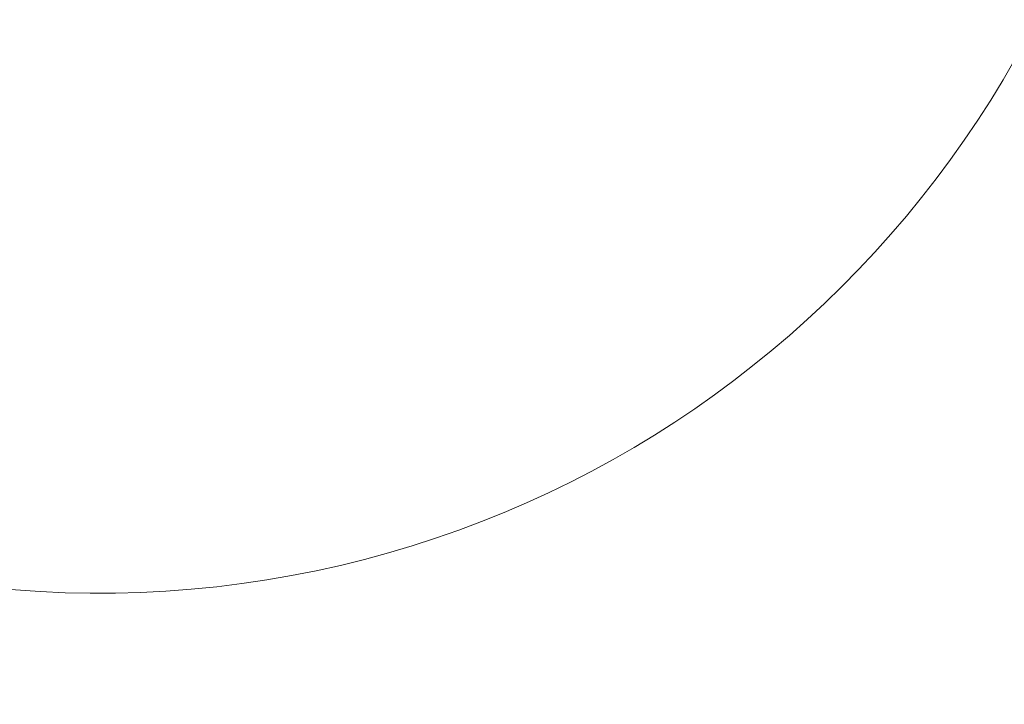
# Model space of a CAD drawing. Header units: millimetres. Extents: x 0 to 14900, y 0 to 10500.
# Tile 28 of 47: x 10751 to 11682, y 4635 to 5282. Entities that reach past the tile are written whole.
import ezdxf

# ---------------------------------------------------------------- set-up
doc = ezdxf.new("R2010")
doc.units = ezdxf.units.MM
doc.header["$LTSCALE"] = 25
doc.styles.add('SLDTEXTSTYLE0', font='TXT', dxfattribs={"width": 0.605})
doc.dimstyles.new('SLDDIMSTYLE2', dxfattribs={"dimtxt": 87.5, "dimasz": 87.5, "dimexe": 0, "dimexo": 0.0625, "dimgap": 21.875, "dimtad": 1, "dimdec": 4, "dimlfac": 25, "dimzin": 12, "dimdsep": 46, "dimtxsty": 'SLDTEXTSTYLE0', "dimsah": 1, "dimcen": 0.09, "dimadec": 1, "dimazin": 3, "dimtfac": 1, "dimtofl": 0, "dimtmove": 0, "dimatfit": 3, "dimfxl": 1, "dimfrac": 2, "dimtolj": 1, "dimtzin": 12, "dimarcsym": 0})

# ---------------------------------------------------------------- blocks, each defined once
blk = doc.blocks.new('_D_7')
at = {"color": 7, "linetype": 'Continuous', "lineweight": 0}
for p, q in [((12131.86, 5733.81), (13924.74, 5733.81)), ((7972.55, 5230.58), (7775.38, 5195.81))]:
    blk.add_line(p, q, dxfattribs=at)
at = {"color": 7, "linetype": 'Continuous', "lineweight": 18}
blk.add_arc((10826.53, 5733.81), 3060.71, 190, 0, dxfattribs=at)
for points in [[(13887.24, 5733.81), (13873.49, 5646.5), (13898.49, 5646.14)], [(7812.31, 5202.32), (7816.46, 5114.03), (7841.01, 5118.72)]]:
    blk.add_solid(points, dxfattribs=at)
at = {"color": 7, "linetype": 'Continuous', "lineweight": 18, "insert": (10959.6, 2786.27), "char_height": 87.5, "attachment_point": 1, "rotation": 5, "style": 'SLDTEXTSTYLE0'}
blk.add_mtext('170°', dxfattribs=at)

msp = doc.modelspace()

# ---------------------------------------------------------------- linework, layer by layer
at = {"color": 7, "linetype": 'Continuous', "lineweight": 18}
for radius in [2848, 994]:
    msp.add_arc((10826.5253734, 5733.8100723), radius, 190, 170, dxfattribs=at)

# ---------------------------------------------------------------- dimensions: what is measured, and where the dimension line sits
dim = msp.add_angular_dim_2l(base=(11093.2840942, 2684.7439413), line1=((9847.6264669, 5561.2037837), (8021.7928928, 5239.2600623)), line2=((12081.864904, 5733.8100723), (9571.1858428, 5733.8100723)), dimstyle='SLDDIMSTYLE2', dxfattribs=at)
dim.commit()
dim.dimension.update_dxf_attribs({"geometry": '_D_7', "text_midpoint": (11093.2840942, 2684.7439413), "dimtype": 162})

doc.saveas('drawing.dxf')
